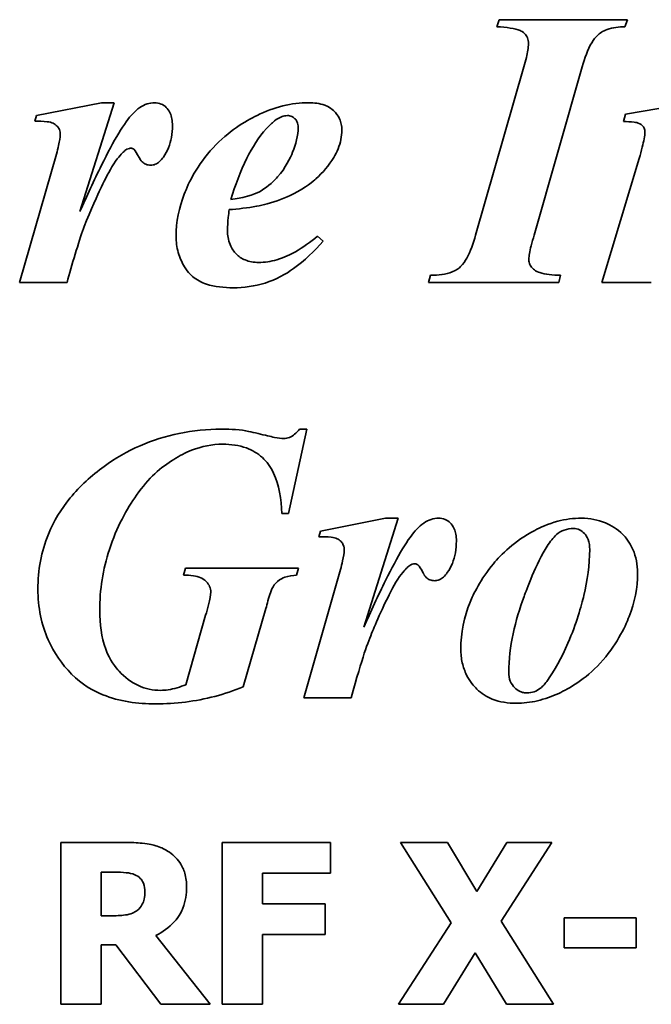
# Model space of a CAD drawing. Header units: millimetres. Extents: x 247 to 1013, y 217 to 674.
# Tile 2 of 5: x 577 to 655, y 337 to 459. Entities that reach past the tile are written whole.
import ezdxf

# ---------------------------------------------------------------- set-up
doc = ezdxf.new("R2010")
doc.units = ezdxf.units.MM
doc.header["$LTSCALE"] = 3
doc.layers.add('Krawędzie widoczne(ISO)', color=7, linetype='Continuous', lineweight=35, true_color=0x262659)

msp = doc.modelspace()

# ---------------------------------------------------------------- linework, layer by layer
at = {"layer": 'Krawędzie widoczne(ISO)'}
for p, q in [((635.74, 458.27), (636, 459.14)), ((636, 459.14), (651.89, 459.14)), ((651.89, 459.14), (651.57, 458.27)), ((633.11, 432.52), (639.08, 453.31)), ((646.27, 453.31), (640.35, 432.52)), ((578.83, 447.29), (586.84, 448.88)), ((588.43, 448.88), (584.19, 435.43)), ((586.84, 448.88), (588.43, 448.88)), ((651.65, 447.45), (659.95, 448.88)), ((578.62, 446.6), (578.83, 447.29)), ((651.39, 446.55), (651.65, 447.45)), ((576.73, 426.68), (581.29, 442.54)), ((648.71, 426.68), (653.35, 442.01)), ((613.54, 432.38), (614.26, 431.77)), ((627.28, 426.68), (627.55, 427.56)), ((643.62, 427.56), (643.38, 426.68)), ((582.59, 426.68), (576.73, 426.68)), ((643.38, 426.68), (627.28, 426.68)), ((654.83, 426.68), (648.71, 426.68)), ((612.22, 408.55), (609.99, 398.12)), ((611.34, 408.55), (612.22, 408.55)), ((609.99, 398.12), (609.14, 398.12)), ((613.94, 395.95), (621.95, 397.54)), ((623.54, 397.54), (619.3, 384.09)), ((621.95, 397.54), (623.54, 397.54)), ((613.73, 395.26), (613.94, 395.95)), ((596.99, 390.51), (597.23, 391.39)), ((597.23, 391.39), (611.21, 391.39)), ((611.21, 391.39), (610.97, 390.51)), ((611.85, 375.34), (616.41, 391.2)), ((607.18, 386.38), (604.37, 376.7)), ((597.29, 376.96), (599.73, 385.55)), ((617.71, 375.34), (611.85, 375.34)), ((581.81, 357.48), (589.85, 357.48)), ((581.81, 357.48), (581.81, 337.48)), ((601.78, 357.48), (615.16, 357.48)), ((601.78, 357.48), (601.78, 337.48)), ((615.16, 353.67), (615.16, 357.48)), ((623.83, 357.48), (629.64, 357.48)), ((630.07, 347.54), (623.83, 357.48)), ((629.64, 357.48), (633.25, 351.43)), ((633.25, 351.43), (636.96, 357.48)), ((642.52, 357.48), (636.25, 347.75)), ((636.96, 357.48), (642.52, 357.48)), ((588.49, 353.8), (586.8, 353.8)), ((586.8, 348.42), (586.8, 353.8)), ((615.16, 353.67), (606.77, 353.67)), ((606.77, 349.89), (606.77, 353.67)), ((606.77, 349.89), (614.5, 349.89)), ((614.5, 346.09), (614.5, 349.89)), ((586.8, 348.42), (588.24, 348.42)), ((644.04, 348.18), (644.04, 344.45)), ((644.04, 348.18), (652.94, 348.18)), ((652.94, 344.45), (652.94, 348.18)), ((623.57, 337.48), (630.07, 347.54)), ((636.25, 347.75), (642.73, 337.48)), ((593.56, 345.99), (600.28, 337.48)), ((614.5, 346.09), (606.77, 346.09)), ((606.77, 337.48), (606.77, 346.09)), ((588.62, 344.82), (586.8, 344.82)), ((586.8, 337.48), (586.8, 344.82)), ((594.17, 337.48), (588.62, 344.82)), ((652.94, 344.45), (644.04, 344.45)), ((633.07, 343.85), (629.13, 337.48)), ((636.93, 337.48), (633.07, 343.85)), ((586.8, 337.48), (581.81, 337.48)), ((600.28, 337.48), (594.17, 337.48)), ((606.77, 337.48), (601.78, 337.48)), ((629.13, 337.48), (623.57, 337.48)), ((642.73, 337.48), (636.93, 337.48))]:
    msp.add_line(p, q, dxfattribs=at)
for points, knots in [([(635.74, 458.27), (636.9, 458.2), (637.98, 458.06), (638.75, 457.74), (638.96, 457.64), (639.31, 457.28), (639.43, 457.11), (639.6, 456.69), (639.64, 456.44), (639.64, 456.2)], [-0.6441557, -0.6441557, -0.6441557, -0.6441557, -0.2246122, -0.2246122, -0.1361404, -0.1361404, -0.0736797, -0.0736797, 0, 0, 0, 0]), ([(646.27, 453.31), (646.58, 454.38), (646.97, 455.47), (647.67, 456.64), (647.92, 456.98), (648.43, 457.45), (648.8, 457.72), (650.07, 458.18), (650.84, 458.27), (651.57, 458.27)], [-1.259476, -1.259476, -1.259476, -1.259476, -0.653387, -0.653387, -0.40609, -0.40609, -0.22103, -0.22103, 0, 0, 0, 0]), ([(639.64, 456.2), (639.64, 455.69), (639.53, 455.07), (639.3, 454.1), (639.19, 453.7), (639.08, 453.31)], [-0.2992416, -0.2992416, -0.2992416, -0.2992416, -0.1207834, -0.1207834, 0, 0, 0, 0]), ([(593.41, 448.88), (593.1, 448.88), (592.79, 448.83), (592.17, 448.63), (591.87, 448.47), (591.27, 448.07), (590.98, 447.81), (590.71, 447.53)], [-0.3133414, -0.3133414, -0.3133414, -0.3133414, -0.2180019, -0.2180019, -0.1162559, -0.1162559, 0, 0, 0, 0]), ([(595.62, 446.07), (595.62, 446.34), (595.6, 446.62), (595.51, 447.13), (595.44, 447.36), (595.2, 447.93), (595.02, 448.15), (594.68, 448.49), (594.47, 448.63), (593.98, 448.83), (593.7, 448.88), (593.41, 448.88)], [-0.322233, -0.322233, -0.322233, -0.322233, -0.2726519, -0.2726519, -0.2294627, -0.2294627, -0.1616043, -0.1616043, -0.0858915, -0.0858915, 0, 0, 0, 0]), ([(612.48, 448.88), (611.4, 448.88), (610.34, 448.75), (608.18, 448.22), (607.11, 447.82), (604.62, 446.61), (602.54, 445.37), (598.66, 441.18), (597.61, 438.96), (596.43, 435.91), (596.07, 434.16), (596.07, 432.36)], [-1.983826, -1.983826, -1.983826, -1.983826, -1.703903, -1.703903, -1.408918, -1.408918, -0.984619, -0.984619, -0.541262, -0.541262, 0, 0, 0, 0]), ([(616.57, 445.51), (616.57, 445.76), (616.54, 446), (616.45, 446.47), (616.38, 446.69), (616.11, 447.29), (615.86, 447.62), (615.38, 448.07), (615.04, 448.36), (613.83, 448.8), (613.14, 448.88), (612.48, 448.88)], [-1.109291, -1.109291, -1.109291, -1.109291, -0.912912, -0.912912, -0.726508, -0.726508, -0.386061, -0.386061, -0.197938, -0.197938, 0, 0, 0, 0]), ([(578.62, 446.6), (579.07, 446.6), (579.66, 446.59), (580.45, 446.5), (580.66, 446.45), (581.06, 446.25), (581.23, 446.13), (581.5, 445.86), (581.58, 445.73), (581.72, 445.36), (581.75, 445.13), (581.75, 444.9)], [-0.3550645, -0.3550645, -0.3550645, -0.3550645, -0.2536614, -0.2536614, -0.1819146, -0.1819146, -0.1187315, -0.1187315, -0.067285, -0.067285, 0, 0, 0, 0]), ([(590.71, 447.53), (589.7, 446.48), (588.38, 444.25), (585.93, 439.31), (585.01, 437.31), (584.19, 435.43)], [-1.653185, -1.653185, -1.653185, -1.653185, -0.61633, -0.61633, 0, 0, 0, 0]), ([(607.26, 445.7), (607.56, 446.03), (607.89, 446.36), (608.52, 446.85), (608.84, 447.04), (609.38, 447.24), (609.6, 447.29), (609.83, 447.29)], [-0.308494, -0.308494, -0.308494, -0.308494, -0.1743761, -0.1743761, -0.0680336, -0.0680336, 0, 0, 0, 0]), ([(609.83, 447.29), (610.02, 447.29), (610.2, 447.26), (610.53, 447.12), (610.66, 447.03), (610.85, 446.83), (610.96, 446.7), (611.13, 446.3), (611.16, 446.08), (611.16, 445.86)], [-0.3488429, -0.3488429, -0.3488429, -0.3488429, -0.2326452, -0.2326452, -0.1317174, -0.1317174, -0.0655737, -0.0655737, 0, 0, 0, 0]), ([(651.39, 446.55), (651.79, 446.55), (652.31, 446.53), (652.9, 446.46), (653.15, 446.41), (653.53, 446.22), (653.65, 446.14), (653.81, 445.98), (653.89, 445.88), (654.01, 445.57), (654.04, 445.41), (654.04, 445.25)], [-0.7034248, -0.7034248, -0.7034248, -0.7034248, -0.3391876, -0.3391876, -0.1781095, -0.1781095, -0.0982955, -0.0982955, -0.0488443, -0.0488443, 0, 0, 0, 0]), ([(594.5, 442.17), (594.75, 442.53), (594.96, 442.91), (595.29, 443.73), (595.41, 444.16), (595.58, 445.09), (595.62, 445.58), (595.62, 446.07)], [-0.4130813, -0.4130813, -0.4130813, -0.4130813, -0.2826958, -0.2826958, -0.1473178, -0.1473178, 0, 0, 0, 0]), ([(611.16, 445.86), (611.16, 444.8), (610.89, 443.75), (610.2, 442.09), (609.61, 440.83), (608.28, 439.32), (607.54, 438.56), (606.06, 437.7), (605.1, 437.26), (602.86, 436.92)], [-10.179312, -10.179312, -10.179312, -10.179312, -5.329267, -5.329267, -1.908385, -1.908385, -0.684757, -0.684757, 0, 0, 0, 0]), ([(602.86, 436.92), (603.37, 438.65), (604.02, 440.43), (605.48, 443.34), (606.28, 444.62), (607.26, 445.7)], [-0.980555, -0.980555, -0.980555, -0.980555, -0.4365554, -0.4365554, 0, 0, 0, 0]), ([(615.56, 442.12), (615.98, 442.81), (616.29, 443.55), (616.53, 444.73), (616.57, 445.12), (616.57, 445.51)], [-0.3609385, -0.3609385, -0.3609385, -0.3609385, -0.1178359, -0.1178359, 0, 0, 0, 0]), ([(581.75, 444.9), (581.75, 444.62), (581.67, 444.15), (581.47, 443.25), (581.38, 442.88), (581.29, 442.54)], [-0.2775923, -0.2775923, -0.2775923, -0.2775923, -0.1057461, -0.1057461, 0, 0, 0, 0]), ([(654.04, 445.25), (654.03, 444.79), (653.9, 444.13), (653.61, 442.94), (653.48, 442.46), (653.35, 442.01)], [-0.3680816, -0.3680816, -0.3680816, -0.3680816, -0.1409555, -0.1409555, 0, 0, 0, 0]), ([(582.59, 426.68), (583.16, 428.7), (584.02, 431.71), (584.66, 433.43), (584.69, 433.5), (585.46, 435.53), (586.49, 437.72), (587.11, 439.04), (587.63, 440.1), (588.8, 442.03), (589.26, 442.51), (589.67, 442.9), (589.83, 443.04), (589.99, 443.13)], [-0.2903799, -0.2903799, -0.2903799, -0.2903799, -0.2620926, -0.2620926, -0.2606255, -0.2606255, -0.2245483, -0.2245483, -0.1501781, -0.1501781, -0.0550979, -0.0550979, 0, 0, 0, 0]), ([(589.99, 443.13), (590.1, 443.18), (590.21, 443.22), (590.37, 443.25), (590.42, 443.26), (590.47, 443.26)], [-0.04997554, -0.04997554, -0.04997554, -0.04997554, -0.01500033, -0.01500033, 0, 0, 0, 0]), ([(590.47, 443.26), (590.52, 443.26), (590.57, 443.25), (590.68, 443.22), (590.73, 443.2), (590.81, 443.15), (590.86, 443.12), (591.03, 442.96), (591.24, 442.62), (591.58, 441.98), (591.69, 441.77), (592.02, 441.45), (592.17, 441.35), (592.53, 441.2), (592.73, 441.16), (592.94, 441.16)], [-0.8904802, -0.8904802, -0.8904802, -0.8904802, -0.7729697, -0.7729697, -0.6498281, -0.6498281, -0.5536531, -0.5536531, -0.2008001, -0.2008001, -0.1174989, -0.1174989, -0.0626489, -0.0626489, 0, 0, 0, 0]), ([(592.94, 441.16), (593.13, 441.16), (593.32, 441.2), (593.69, 441.35), (593.86, 441.47), (594.2, 441.77), (594.36, 441.97), (594.5, 442.17)], [-0.1952863, -0.1952863, -0.1952863, -0.1952863, -0.136606, -0.136606, -0.0739676, -0.0739676, 0, 0, 0, 0]), ([(607.34, 436.39), (608.46, 436.7), (609.55, 437.1), (612.14, 438.41), (613.05, 439.19), (614.23, 440.25), (614.96, 441.13), (615.56, 442.12)], [-0.5610145, -0.5610145, -0.5610145, -0.5610145, -0.4747713, -0.4747713, -0.3465263, -0.3465263, 0, 0, 0, 0]), ([(602.43, 433.1), (602.43, 433.61), (602.47, 434.18), (602.56, 435.01), (602.6, 435.35), (602.64, 435.67)], [-0.2526149, -0.2526149, -0.2526149, -0.2526149, -0.0990008, -0.0990008, 0, 0, 0, 0]), ([(602.64, 435.67), (603.74, 435.76), (604.94, 435.89), (606.46, 436.18), (606.91, 436.27), (607.34, 436.39)], [-0.4667814, -0.4667814, -0.4667814, -0.4667814, -0.1334899, -0.1334899, 0, 0, 0, 0]), ([(596.07, 432.36), (596.07, 431.69), (596.15, 431.03), (596.51, 429.75), (596.77, 429.16), (597.59, 427.86), (598.04, 427.47), (598.61, 426.98), (599.2, 426.68), (600.85, 426.13), (602.03, 426.02), (603.12, 426.02)], [-0.5985705, -0.5985705, -0.5985705, -0.5985705, -0.5764511, -0.5764511, -0.5549052, -0.5549052, -0.5254798, -0.5254798, -0.3290814, -0.3290814, 0, 0, 0, 0]), ([(606.25, 429.15), (605.69, 429.15), (605.13, 429.24), (604.18, 429.63), (603.81, 429.89), (603.24, 430.47), (602.95, 430.84), (602.52, 431.92), (602.43, 432.51), (602.43, 433.1)], [-0.8347055, -0.8347055, -0.8347055, -0.8347055, -0.5665383, -0.5665383, -0.3484188, -0.3484188, -0.1776413, -0.1776413, 0, 0, 0, 0]), ([(613.54, 432.38), (612.7, 431.7), (611.76, 431.01), (610.26, 430.14), (609.49, 429.75), (607.78, 429.26), (607.02, 429.15), (606.25, 429.15)], [-1.031376, -1.031376, -1.031376, -1.031376, -0.533291, -0.533291, -0.232672, -0.232672, 0, 0, 0, 0]), ([(633.11, 432.52), (632.82, 431.51), (632.46, 430.5), (631.81, 429.32), (631.56, 428.94), (631.09, 428.48), (630.78, 428.21), (629.43, 427.66), (628.49, 427.56), (627.55, 427.56)], [-1.698678, -1.698678, -1.698678, -1.698678, -0.870324, -0.870324, -0.488679, -0.488679, -0.283711, -0.283711, 0, 0, 0, 0]), ([(639.69, 429.57), (639.69, 429.93), (639.8, 430.51), (640.09, 431.63), (640.23, 432.09), (640.35, 432.52)], [-0.3480554, -0.3480554, -0.3480554, -0.3480554, -0.1338487, -0.1338487, 0, 0, 0, 0]), ([(603.12, 426.02), (604.46, 426.02), (605.79, 426.2), (608.48, 427.05), (609.62, 427.69), (611.94, 429.36), (613.17, 430.55), (614.26, 431.77)], [-1.187037, -1.187037, -1.187037, -1.187037, -0.85591, -0.85591, -0.491275, -0.491275, 0, 0, 0, 0]), ([(640.38, 428.22), (640.24, 428.32), (640.11, 428.44), (639.9, 428.72), (639.82, 428.87), (639.71, 429.21), (639.69, 429.39), (639.69, 429.57)], [-0.1594677, -0.1594677, -0.1594677, -0.1594677, -0.1064789, -0.1064789, -0.0554137, -0.0554137, 0, 0, 0, 0]), ([(643.62, 427.56), (642.64, 427.58), (641.72, 427.67), (640.81, 427.98), (640.57, 428.08), (640.38, 428.22)], [-0.2886568, -0.2886568, -0.2886568, -0.2886568, -0.0715457, -0.0715457, 0, 0, 0, 0]), ([(601.66, 408.55), (599.91, 408.55), (598.17, 408.38), (594.78, 407.69), (593.17, 407.18), (590.04, 405.8), (588.55, 404.94), (587.16, 403.93)], [-1.562181, -1.562181, -1.562181, -1.562181, -1.033557, -1.033557, -0.520673, -0.520673, 0, 0, 0, 0]), ([(604.29, 408.41), (603.72, 408.47), (603.15, 408.51), (602.28, 408.54), (601.97, 408.55), (601.66, 408.55)], [-0.2635701, -0.2635701, -0.2635701, -0.2635701, -0.0926304, -0.0926304, 0, 0, 0, 0]), ([(607.39, 407.72), (606.66, 407.91), (605.76, 408.12), (604.8, 408.32), (604.52, 408.38), (604.29, 408.41)], [-0.2971987, -0.2971987, -0.2971987, -0.2971987, -0.071553, -0.071553, 0, 0, 0, 0]), ([(609.35, 407.38), (609.09, 407.38), (608.7, 407.44), (607.97, 407.59), (607.67, 407.66), (607.39, 407.72)], [-0.2229126, -0.2229126, -0.2229126, -0.2229126, -0.0867671, -0.0867671, 0, 0, 0, 0]), ([(611.34, 408.55), (611.16, 408.32), (610.96, 408.1), (610.53, 407.76), (610.32, 407.62), (609.85, 407.43), (609.61, 407.38), (609.35, 407.38)], [-0.2397862, -0.2397862, -0.2397862, -0.2397862, -0.1520197, -0.1520197, -0.0766103, -0.0766103, 0, 0, 0, 0]), ([(586.63, 386.11), (586.63, 388.7), (587.02, 391.22), (588.71, 396.4), (590, 398.74), (592.68, 402.52), (594.23, 403.85), (596.49, 405.25), (597.22, 405.63), (599.24, 406.42), (600.53, 406.69), (601.87, 406.69)], [-2.021712, -2.021712, -2.021712, -2.021712, -1.633447, -1.633447, -1.204353, -1.204353, -0.653071, -0.653071, -0.403457, -0.403457, 0, 0, 0, 0]), ([(601.87, 406.69), (602.85, 406.69), (603.84, 406.56), (605.5, 405.95), (606.16, 405.56), (607.28, 404.54), (607.74, 403.93), (608.79, 401.67), (609.07, 399.9), (609.14, 398.12)], [-1.601853, -1.601853, -1.601853, -1.601853, -1.180921, -1.180921, -0.845711, -0.845711, -0.534733, -0.534733, 0, 0, 0, 0]), ([(587.16, 403.93), (585.62, 402.81), (584.19, 401.52), (581.87, 398.69), (580.95, 397.21), (579.39, 393.4), (578.99, 391.12), (578.99, 388.76)], [-1.811359, -1.811359, -1.811359, -1.811359, -1.236119, -1.236119, -0.707067, -0.707067, 0, 0, 0, 0]), ([(628.53, 397.54), (628.21, 397.54), (627.91, 397.49), (627.29, 397.29), (626.99, 397.13), (626.39, 396.73), (626.09, 396.47), (625.82, 396.19)], [-0.311557, -0.311557, -0.311557, -0.311557, -0.2172439, -0.2172439, -0.1165658, -0.1165658, 0, 0, 0, 0]), ([(630.73, 394.73), (630.73, 395.01), (630.71, 395.29), (630.62, 395.8), (630.55, 396.03), (630.31, 396.6), (630.12, 396.83), (629.78, 397.15), (629.58, 397.29), (629.09, 397.49), (628.81, 397.54), (628.53, 397.54)], [-0.3148945, -0.3148945, -0.3148945, -0.3148945, -0.2671175, -0.2671175, -0.2255531, -0.2255531, -0.159974, -0.159974, -0.0849369, -0.0849369, 0, 0, 0, 0]), ([(646.21, 397.54), (645.21, 397.54), (644.23, 397.42), (642.03, 396.85), (641.08, 396.39), (637.87, 394.68), (636.25, 393.03), (633.69, 390), (632.82, 388.11), (631.65, 385.32), (631.28, 383.38), (631.28, 381.36)], [-1.162439, -1.162439, -1.162439, -1.162439, -1.126737, -1.126737, -1.081721, -1.081721, -0.907315, -0.907315, -0.603828, -0.603828, 0, 0, 0, 0]), ([(653.14, 390.78), (653.14, 391.29), (653.09, 391.79), (652.9, 392.77), (652.75, 393.23), (652.15, 394.63), (651.63, 395.22), (650.62, 396.24), (649.82, 396.68), (648.21, 397.35), (647.23, 397.54), (646.21, 397.54)], [-0.7101374, -0.7101374, -0.7101374, -0.7101374, -0.6629764, -0.6629764, -0.6176695, -0.6176695, -0.5216833, -0.5216833, -0.3060985, -0.3060985, 0, 0, 0, 0]), ([(625.82, 396.19), (624.8, 395.12), (623.47, 392.86), (621.06, 388.01), (620.13, 385.99), (619.3, 384.09)], [-1.623643, -1.623643, -1.623643, -1.623643, -0.620477, -0.620477, 0, 0, 0, 0]), ([(637.2, 378.5), (637.2, 381.67), (638.01, 384.92), (639.36, 388.59), (640.58, 391.95), (642.31, 394.64), (642.7, 395.15), (643.11, 395.52)], [-3.714052, -3.714052, -3.714052, -3.714052, -0.844283, -0.844283, -0.166498, -0.166498, 0, 0, 0, 0]), ([(643.11, 395.52), (643.39, 395.77), (643.71, 395.96), (644.44, 396.21), (644.84, 396.27), (645.23, 396.27)], [-0.2320044, -0.2320044, -0.2320044, -0.2320044, -0.1193702, -0.1193702, 0, 0, 0, 0]), ([(645.23, 396.27), (645.36, 396.27), (645.48, 396.25), (645.72, 396.2), (645.83, 396.17), (646.18, 396.01), (646.38, 395.85), (646.71, 395.51), (646.89, 395.28), (647.17, 394.53), (647.22, 394.09), (647.22, 393.67)], [-0.5114792, -0.5114792, -0.5114792, -0.5114792, -0.4455066, -0.4455066, -0.3805508, -0.3805508, -0.2416178, -0.2416178, -0.1266101, -0.1266101, 0, 0, 0, 0]), ([(613.73, 395.26), (614.18, 395.26), (614.77, 395.25), (615.56, 395.16), (615.77, 395.1), (616.17, 394.92), (616.34, 394.8), (616.61, 394.52), (616.69, 394.39), (616.83, 394.02), (616.86, 393.79), (616.86, 393.56)], [-0.3327039, -0.3327039, -0.3327039, -0.3327039, -0.2423789, -0.2423789, -0.1768578, -0.1768578, -0.117616, -0.117616, -0.0675833, -0.0675833, 0, 0, 0, 0]), ([(629.61, 390.83), (629.86, 391.18), (630.07, 391.56), (630.4, 392.38), (630.52, 392.81), (630.69, 393.74), (630.73, 394.23), (630.73, 394.73)], [-0.4127893, -0.4127893, -0.4127893, -0.4127893, -0.2830086, -0.2830086, -0.148161, -0.148161, 0, 0, 0, 0]), ([(616.86, 393.56), (616.86, 393.28), (616.78, 392.82), (616.58, 391.92), (616.49, 391.55), (616.41, 391.2)], [-0.2769845, -0.2769845, -0.2769845, -0.2769845, -0.1066609, -0.1066609, 0, 0, 0, 0]), ([(647.22, 393.67), (647.22, 391.77), (646.93, 389.85), (646.18, 386.71), (645.58, 384.51), (643.76, 380.34), (642.8, 378.58), (641.73, 377.13), (641.43, 376.78), (641.12, 376.54)], [-1.633956, -1.633956, -1.633956, -1.633956, -0.953756, -0.953756, -0.470785, -0.470785, -0.117952, -0.117952, 0, 0, 0, 0]), ([(617.71, 375.34), (619.16, 380.53), (619.74, 382.09), (620.84, 384.72), (622.15, 387.78), (623.91, 390.7), (624.38, 391.17), (624.78, 391.56), (624.95, 391.7), (625.11, 391.79)], [-0.5209665, -0.5209665, -0.5209665, -0.5209665, -0.3081721, -0.3081721, -0.1480471, -0.1480471, -0.0545192, -0.0545192, 0, 0, 0, 0]), ([(625.11, 391.79), (625.21, 391.84), (625.32, 391.88), (625.48, 391.91), (625.53, 391.92), (625.58, 391.92)], [-0.04961088, -0.04961088, -0.04961088, -0.04961088, -0.01500805, -0.01500805, 0, 0, 0, 0]), ([(625.58, 391.92), (625.64, 391.92), (625.69, 391.91), (625.79, 391.88), (625.84, 391.86), (625.93, 391.81), (625.97, 391.78), (626.15, 391.62), (626.36, 391.28), (626.69, 390.64), (626.81, 390.42), (627.13, 390.1), (627.28, 390), (627.64, 389.86), (627.84, 389.82), (628.05, 389.82)], [-0.9277909, -0.9277909, -0.9277909, -0.9277909, -0.8069029, -0.8069029, -0.6800862, -0.6800862, -0.5794019, -0.5794019, -0.1999702, -0.1999702, -0.1161764, -0.1161764, -0.0618921, -0.0618921, 0, 0, 0, 0]), ([(628.05, 389.82), (628.24, 389.82), (628.43, 389.86), (628.8, 390.01), (628.97, 390.13), (629.31, 390.43), (629.47, 390.63), (629.61, 390.83)], [-0.1943637, -0.1943637, -0.1943637, -0.1943637, -0.1362605, -0.1362605, -0.0741742, -0.0741742, 0, 0, 0, 0]), ([(638.13, 374.68), (639.02, 374.68), (639.9, 374.78), (641.67, 375.2), (642.55, 375.51), (644.7, 376.51), (646.64, 377.61), (650.45, 381.74), (651.55, 384), (652.77, 387.14), (653.14, 388.93), (653.14, 390.78)], [-2.013419, -2.013419, -2.013419, -2.013419, -1.739667, -1.739667, -1.453471, -1.453471, -1.010967, -1.010967, -0.554179, -0.554179, 0, 0, 0, 0]), ([(596.99, 390.51), (597.4, 390.51), (597.82, 390.49), (598.53, 390.38), (598.86, 390.3), (599.28, 390.12), (599.56, 389.98), (600, 389.52), (600.13, 389.32), (600.32, 388.88), (600.36, 388.64), (600.36, 388.39)], [-0.8781743, -0.8781743, -0.8781743, -0.8781743, -0.5345885, -0.5345885, -0.267169, -0.267169, -0.1448451, -0.1448451, -0.074249, -0.074249, 0, 0, 0, 0]), ([(607.92, 388.81), (608.09, 389.15), (608.31, 389.46), (608.93, 390.01), (609.27, 390.16), (609.99, 390.41), (610.5, 390.48), (610.97, 390.51)], [-0.3002897, -0.3002897, -0.3002897, -0.3002897, -0.2280881, -0.2280881, -0.1428771, -0.1428771, 0, 0, 0, 0]), ([(578.99, 388.76), (578.99, 387.66), (579.09, 386.57), (579.52, 384.46), (579.83, 383.47), (580.95, 380.97), (581.96, 379.48), (584.43, 377.01), (585.77, 376.24), (589.07, 374.9), (591.33, 374.6), (593.55, 374.6)], [-1.939612, -1.939612, -1.939612, -1.939612, -1.693405, -1.693405, -1.458035, -1.458035, -1.078517, -1.078517, -0.66976, -0.66976, 0, 0, 0, 0]), ([(600.36, 388.39), (600.36, 388.08), (600.26, 387.54), (599.97, 386.42), (599.85, 385.97), (599.73, 385.55)], [-0.3446054, -0.3446054, -0.3446054, -0.3446054, -0.1305021, -0.1305021, 0, 0, 0, 0]), ([(607.18, 386.38), (607.32, 386.93), (607.54, 387.77), (607.79, 388.49), (607.86, 388.69), (607.92, 388.81)], [-0.1882277, -0.1882277, -0.1882277, -0.1882277, -0.0435091, -0.0435091, 0, 0, 0, 0]), ([(594.16, 376.27), (593.68, 376.27), (593.21, 376.32), (592.29, 376.52), (591.85, 376.66), (590.51, 377.28), (589.72, 377.89), (588.58, 379.12), (587.89, 379.96), (586.81, 382.86), (586.63, 384.52), (586.63, 386.11)], [-2.217256, -2.217256, -2.217256, -2.217256, -1.901371, -1.901371, -1.590874, -1.590874, -0.92759, -0.92759, -0.478347, -0.478347, 0, 0, 0, 0]), ([(631.28, 381.36), (631.28, 380.79), (631.34, 380.23), (631.58, 379.14), (631.76, 378.64), (632.39, 377.38), (632.87, 376.8), (633.82, 375.88), (634.45, 375.47), (636.1, 374.82), (637.12, 374.68), (638.13, 374.68)], [-0.9175206, -0.9175206, -0.9175206, -0.9175206, -0.8063774, -0.8063774, -0.7009218, -0.7009218, -0.5314786, -0.5314786, -0.3027979, -0.3027979, 0, 0, 0, 0]), ([(639.45, 375.95), (639.31, 375.95), (639.17, 375.97), (638.89, 376.02), (638.76, 376.07), (638.36, 376.24), (638.12, 376.42), (637.76, 376.79), (637.55, 377.04), (637.26, 377.75), (637.2, 378.12), (637.2, 378.5)], [-0.5422464, -0.5422464, -0.5422464, -0.5422464, -0.4657821, -0.4657821, -0.3908634, -0.3908634, -0.2322305, -0.2322305, -0.1124428, -0.1124428, 0, 0, 0, 0]), ([(593.55, 374.6), (596.02, 374.6), (598.45, 374.9), (602.05, 375.84), (603.22, 376.23), (604.37, 376.7)], [-1.118759, -1.118759, -1.118759, -1.118759, -0.372824, -0.372824, 0, 0, 0, 0]), ([(597.29, 376.96), (596.59, 376.7), (595.83, 376.46), (594.78, 376.3), (594.47, 376.27), (594.16, 376.27)], [-0.3194227, -0.3194227, -0.3194227, -0.3194227, -0.0936291, -0.0936291, 0, 0, 0, 0]), ([(641.12, 376.54), (640.89, 376.35), (640.63, 376.2), (640.06, 376), (639.76, 375.95), (639.45, 375.95)], [-0.1822596, -0.1822596, -0.1822596, -0.1822596, -0.0918523, -0.0918523, 0, 0, 0, 0]), ([(595.03, 356.41), (594.57, 356.7), (594.07, 356.92), (593.3, 357.16), (592.79, 357.29), (591.21, 357.45), (590.52, 357.48), (589.85, 357.48)], [-1.043419, -1.043419, -1.043419, -1.043419, -0.4799, -0.4799, -0.203475, -0.203475, 0, 0, 0, 0]), ([(597.37, 351.98), (597.37, 352.55), (597.31, 353.12), (597.03, 354.11), (596.85, 354.53), (596.13, 355.56), (595.63, 356.03), (595.03, 356.41)], [-0.579117, -0.579117, -0.579117, -0.579117, -0.3766803, -0.3766803, -0.2116093, -0.2116093, 0, 0, 0, 0]), ([(588.49, 353.8), (588.96, 353.8), (589.44, 353.79), (590.28, 353.71), (590.63, 353.63), (590.97, 353.49)], [-0.2537437, -0.2537437, -0.2537437, -0.2537437, -0.1089336, -0.1089336, 0, 0, 0, 0]), ([(590.97, 353.49), (591.22, 353.38), (591.45, 353.23), (591.76, 352.92), (591.91, 352.73), (592.16, 352.09), (592.21, 351.72), (592.21, 351.35)], [-0.3723668, -0.3723668, -0.3723668, -0.3723668, -0.2079009, -0.2079009, -0.1100113, -0.1100113, 0, 0, 0, 0]), ([(593.56, 345.99), (594.42, 346.41), (595.2, 346.96), (596.5, 348.39), (596.79, 349.02), (597.25, 350.2), (597.37, 351.1), (597.37, 351.98)], [-0.4911393, -0.4911393, -0.4911393, -0.4911393, -0.3792742, -0.3792742, -0.266267, -0.266267, 0, 0, 0, 0]), ([(592.21, 351.35), (592.21, 351.07), (592.19, 350.77), (592.08, 350.22), (592, 350.02), (591.74, 349.54), (591.52, 349.29), (591.26, 349.08)], [-0.2341939, -0.2341939, -0.2341939, -0.2341939, -0.1649376, -0.1649376, -0.1004815, -0.1004815, 0, 0, 0, 0]), ([(591.26, 349.08), (591.09, 348.95), (590.9, 348.83), (590.4, 348.62), (590.13, 348.57), (589.45, 348.45), (588.82, 348.42), (588.24, 348.42)], [-0.2306105, -0.2306105, -0.2306105, -0.2306105, -0.2077672, -0.2077672, -0.1738597, -0.1738597, 0, 0, 0, 0])]:
    msp.add_open_spline(points, degree=3, knots=knots, dxfattribs=at)

doc.saveas('drawing.dxf')
